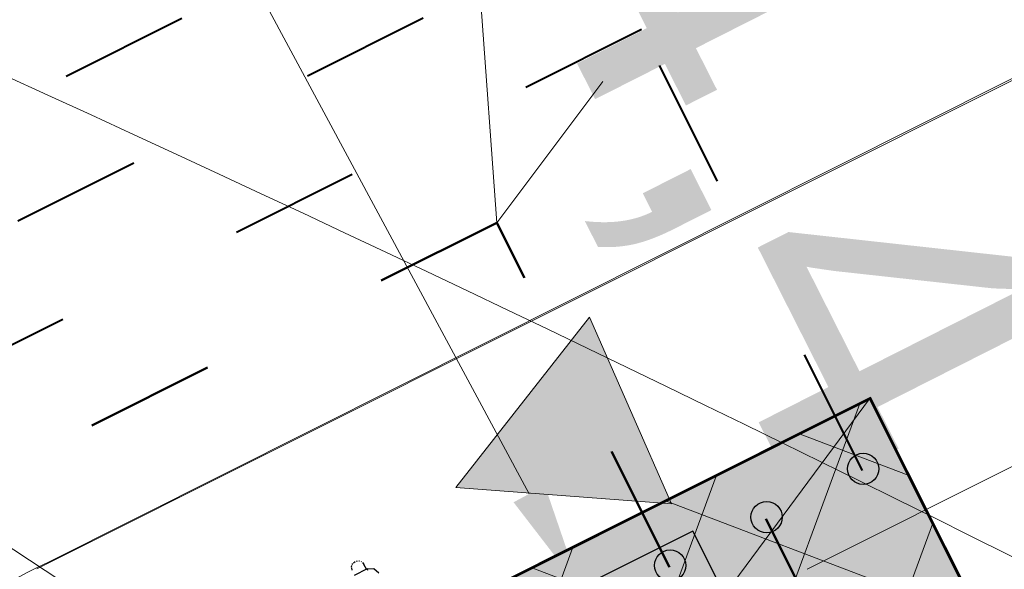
# Model space of a CAD drawing. Header units: metres. Extents: x 7472034 to 8440138, y 5890133 to 5961460.
# Tile 20 of 103: x 8439496.07 to 8439498.35, y 5890390.47 to 5890391.74. Entities that reach past the tile are written whole.
import ezdxf
from ezdxf import colors
from ezdxf.entities.mleader import LeaderData, LeaderLine
from ezdxf.math import Vec2, Vec3

# ---------------------------------------------------------------- set-up
doc = ezdxf.new("R2010")
doc.units = ezdxf.units.M
doc.header["$MEASUREMENT"] = 0
for name, pattern in [('$0$L218_500', [1, 0.5, -0.5]), ('ACAD_ISO03W100', [30, 12, -18]), ('CENTER', [2, 1.25, -0.25, 0.25, -0.25]), ('DASHDOTX2', [2, 1, -0.5, 0, -0.5])]:
    doc.linetypes.add(name, pattern=pattern)
doc.layers.get('0').update_dxf_attribs({"linetype": 'CONTINUOUS', "lineweight": 5})
for name, color, linetype, lineweight in [('### rzędne', 172, 'CONTINUOUS', 5), ('___DR.warstwice', 7, 'CONTINUOUS', 5), ('_a_widok', 7, 'CONTINUOUS', 5), ('_IS.BLOK.T', 7, 'CONTINUOUS', 5), ('_T_95', 80, 'ACAD_ISO03W100', 50), ('_T_ON', 23, 'ACAD_ISO03W100', 40), ('_T_ON_V', 181, 'ACAD_ISO03W100', 50), ('_T_opisik.0', 16, 'CONTINUOUS', 20), ('_T_strefa_opis', 178, 'CONTINUOUS', 18), ('_T_zbiornik.opis', 190, 'CONTINUOUS', 13), ('a_opisy', 7, 'CONTINUOUS', 18), ('PALIWA', 1, 'CONTINUOUS', 20), ('T_kreska', 8, 'CONTINUOUS', 5), ('T_strefa-8', 20, 'ACAD_ISO03W100', 50), ('T_strefa-Z1', 140, 'CONTINUOUS', 35), ('ZAG-OBRYS013', 7, 'CONTINUOUS', 13)]:
    doc.layers.add(name, color=color, linetype=linetype, lineweight=lineweight)
doc.layers.add('2D - Ogólne', color=7, linetype='CONTINUOUS')
doc.layers.add('_IS_NO', color=11, linetype='CONTINUOUS', lineweight=20, plot=False)
doc.styles.add('ARIAL', font='arial.ttf')
doc.styles.add('RS', font='Romans.shx', dxfattribs={"width": 0.7})

# ---------------------------------------------------------------- blocks, each defined once
blk = doc.blocks.new('dystr.4.w')
for p, q in [((7365191.469070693, 6042785.818293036), (7365191.469070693, 6042785.852293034)), ((7365191.465323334, 6042785.818293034), (7365191.469070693, 6042785.818293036)), ((7365191.469070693, 6042785.820293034), (7365191.481815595, 6042785.820293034))]:
    blk.add_line(p, q)
for points in [[(7365191.481815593, 6042785.850293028), (7365191.487077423, 6042785.849336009)], [(7365191.481815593, 6042785.850293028), (7365191.487077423, 6042785.849336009)], [(7365191.481815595, 6042785.850293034), (7365191.487077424, 6042785.849336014)], [(7365191.488605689, 6042785.848661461), (7365191.491718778, 6042785.846542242)], [(7365191.493352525, 6042785.844852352), (7365191.495039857, 6042785.842324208)], [(7365191.496040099, 6042785.839970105), (7365191.496786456, 6042785.835293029)], [(7365191.469070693, 6042785.818293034), (7365191.463223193, 6042785.804150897), (7365191.449106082, 6042785.798293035)], [(7365191.487077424, 6042785.82125005), (7365191.481815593, 6042785.820293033)], [(7365191.487077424, 6042785.82125005), (7365191.481815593, 6042785.820293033)], [(7365191.487077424, 6042785.821250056), (7365191.481815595, 6042785.820293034)], [(7365191.490779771, 6042785.823279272), (7365191.489809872, 6042785.822610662)], [(7365191.494532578, 6042785.82737797), (7365191.493220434, 6042785.825575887)], [(7365191.496518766, 6042785.83246914), (7365191.495858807, 6042785.830094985)]]:
    blk.add_lwpolyline(points)
at = {"ltscale": 0.1}
blk.add_lwpolyline([(7365190.721847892, 6042784.597326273), (7365191.301847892, 6042784.597326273), (7365191.301847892, 6042785.744326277), (7365190.721847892, 6042785.744326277)], close=True, dxfattribs=at)
at = {"elevation": -3.980247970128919e-07}
blk.add_lwpolyline([(7365190.814347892, 6042785.684326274), (7365190.814362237, 6042785.104326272), (7365191.209362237, 6042785.104326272), (7365191.209347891, 6042785.684326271)], close=True, dxfattribs=at)
at = {"ltscale": 0.1}
for centre in [(7365191.161847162, 6042785.186982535, -3.980339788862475e-07), (7365191.161847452, 6042784.936982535, -3.980339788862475e-07), (7365191.161847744, 6042784.686982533, -3.980339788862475e-07)]:
    blk.add_circle(centre, 0.03627629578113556, dxfattribs=at)
blk = doc.blocks.new('A$C7D7B3C0A')
at = {"layer": '2D - Ogólne', "linetype": 'DASHDOTX2', "lineweight": 5, "ltscale": 0.6}
blk.add_line((3.600000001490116, -2.980232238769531e-08), (3.600000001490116, 9.999999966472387), dxfattribs=at)
at = {"layer": '2D - Ogólne', "lineweight": 5}
for p, q in [((2.80005968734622, 2.304019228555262), (2.799999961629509, 8.899987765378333)), ((2.80005968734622, 2.304019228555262), (2.799999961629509, 8.899987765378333)), ((2.80005968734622, 2.304019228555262), (2.799999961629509, 8.899987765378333)), ((2.80005968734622, 2.304019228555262), (2.799999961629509, 8.899987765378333)), ((2.80005968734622, 2.304019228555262), (2.799999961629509, 8.899987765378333)), ((2.80005968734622, 2.304019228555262), (2.799999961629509, 8.899987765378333)), ((2.80005968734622, 2.304019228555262), (2.799999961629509, 8.899987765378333)), ((2.80005968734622, 2.304019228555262), (2.799999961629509, 8.899987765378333)), ((2.80005968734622, 2.304019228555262), (2.799999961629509, 8.899987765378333)), ((2.80005968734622, 2.304019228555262), (2.799999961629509, 8.899987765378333)), ((2.80005968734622, 2.304019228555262), (2.799999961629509, 8.899987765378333)), ((3.310000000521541, 4.209470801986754), (3.890000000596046, 3.062470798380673))]:
    blk.add_line(p, q, dxfattribs=at)
at = {"layer": '2D - Ogólne', "lineweight": 5, "rotation": 180.0000000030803}
blk.add_blockref('dystr.4.w', (7365194.611523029, 6042788.807193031), dxfattribs=at)
blk = doc.blocks.new('23123')
at = {"layer": 'a_opisy', "linetype": '$0$L218_500'}
blk.add_hatch(color=250, dxfattribs=at).paths.add_polyline_path([(8443019.232991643, 5888878.045012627), (8443018.761079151, 5888878.045012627), (8443018.28916666, 5888878.045012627), (8443018.761079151, 5888877.16129482)])
at = {"layer": 'a_opisy', "color": 250, "linetype": 'CENTER'}
for points in [[(8443018.28916666, 5888878.045012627), (8443018.761079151, 5888878.045012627)], [(8443019.232991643, 5888878.045012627), (8443018.761079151, 5888877.16129482), (8443018.28916666, 5888878.045012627)], [(8443018.28916666, 5888878.045012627), (8443018.761079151, 5888877.16129482), (8443019.232991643, 5888878.045012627)], [(8443019.232991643, 5888878.045012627), (8443018.761079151, 5888878.045012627)]]:
    blk.add_lwpolyline(points, dxfattribs=at)
blk = doc.blocks.new('A$C2C426404')
at = {"layer": '_IS_NO', "ltscale": 0.1}
for points, knots in [([(81.48853297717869, 15.975331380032), (78.87586907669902, 16.84686399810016), (76.26450027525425, 17.78992713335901), (72.03847445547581, 21.67736706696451), (65.0990158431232, 30.09408769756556), (58.79946133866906, 33.34467344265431), (58.26247850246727, 34.11525447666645)], [0, 0, 0, 0, 1.278992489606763, 7.78914044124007, 15.74750070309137, 27.64022902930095, 27.64022902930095, 27.64022902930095, 27.64022902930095]), ([(55.69703794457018, 26.44192530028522, 8.07171421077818e-08), (60.47702913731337, 24.37489471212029, 4.118097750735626e-07), (65.41527824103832, 21.38608461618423, 8.932878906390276e-07), (68.42167646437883, 18.98607052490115, -1.681326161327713e-07), (71.60992970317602, 12.73766223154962), (75.29265419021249, 11.98629271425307, 1.662301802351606e-08), (79.75433884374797, 11.20084950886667)], [13.0881689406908, 13.0881689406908, 13.0881689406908, 13.0881689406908, 21.71831455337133, 28.5577747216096, 34.1003045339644, 40.71973107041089, 40.71973107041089, 40.71973107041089, 40.71973107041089])]:
    blk.add_open_spline(points, degree=3, knots=knots, dxfattribs=at)
at = {"layer": '_IS_NO'}
for points, knots in [([(50.6228041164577, 30.56321178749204, 1.829566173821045e-06), (53.11749188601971, 30.21319374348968), (56.38514522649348, 30.67444155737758), (60.99540497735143, 30.04553546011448), (68.19327101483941, 22.54355850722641, -2.469325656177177e-08), (70.8769634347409, 19.46133922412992, 5.150448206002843e-09), (74.71212187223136, 14.31917844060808, -1.219795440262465e-09), (78.88802252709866, 13.86142715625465), (82.75564656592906, 12.70757211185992)], [0, 0, 0, 0, 7.578698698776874, 9.67195365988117, 16.27655537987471, 24.33370670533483, 30.35915105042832, 36.79354326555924, 36.79354326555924, 36.79354326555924, 36.79354326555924]), ([(34.69758252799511, 26.62029764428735, 1.829566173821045e-06), (40.87218305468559, 26.41112569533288, 1.667744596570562e-06), (49.61345895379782, 24.40192037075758), (56.18036241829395, 20.44034491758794, -1.622211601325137e-07), (58.82988067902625, 19.20467422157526, -1.627363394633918e-07), (59.09417402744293, 19.08442812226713, -1.62117903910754e-07)], [0, 0, 0, 0, 10.98030812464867, 19.58301366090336, 20.55410556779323, 20.55410556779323, 20.55410556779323, 20.55410556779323])]:
    blk.add_open_spline(points, degree=3, knots=knots, dxfattribs=at)
at = {"layer": '### rzędne', "color": 0, "linetype": '$0$L218_500', "lineweight": 25, "xscale": 0.5, "yscale": 0.5, "zscale": 0.5, "rotation": 293.7967572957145}
blk.add_blockref('23123', (-4397403.09614701, 2674570.139603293), dxfattribs=at)
at = {"layer": '### rzędne', "color": 0, "linetype": 'CENTER', "lineweight": 25, "insert": (58.600496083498, 27.57498722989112, 3.980339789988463e-07), "char_height": 0.7999999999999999, "attachment_point": 1, "rotation": 296.84117764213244, "style": 'ARIAL'}
blk.add_mtext('134,4', dxfattribs=at)
blk = doc.blocks.new('JPII.T.0')
at = {"layer": 'T_kreska'}
h = blk.add_hatch(dxfattribs=at)
h.set_pattern_fill('ANSI37', color=256, scale=0.08, angle=114.5436678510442, style=0)
h.set_pattern_definition([(159.5436678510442, (106824.5859573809, -81248.6017644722), (-0.08877132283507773, -0.2379824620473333), []), (249.5436678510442, (106824.5859573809, -81248.6017644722), (0.2379824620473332, -0.08877132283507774), [])])
h.paths.add_polyline_path([(7471995.309602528, 5961434.747989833), (7471993.633076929, 5961433.908414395), (7471993.892785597, 5961433.389809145), (7471995.569311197, 5961434.229384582)])
at = {"layer": '_T_95', "ltscale": 0.025}
blk.add_lwpolyline([(7471994.845051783, 5961434.358776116), (7471994.445302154, 5961435.157007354), (7471985.378018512, 5961430.616163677), (7471985.664116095, 5961430.060974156)], dxfattribs=at)
at = {"layer": '_T_ON', "ltscale": 0.025}
for points in [[(7471997.284913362, 5961435.202342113), (7471996.397862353, 5961436.973630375), (7471987.747191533, 5961432.64142401), (7471988.486360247, 5961431.163566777)], [(7471997.061376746, 5961435.090398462), (7471996.286272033, 5961436.638149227), (7471988.024339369, 5961432.500620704), (7471988.6025498, 5961431.344575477)], [(7471995.29212325, 5961434.582666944), (7471994.780428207, 5961435.604433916), (7471988.30380307, 5961432.360977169), (7471988.817304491, 5961431.334307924)]]:
    blk.add_lwpolyline(points, dxfattribs=at)
at = {"layer": '_T_ON_V', "ltscale": 0.025}
blk.add_lwpolyline([(7471995.068588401, 5961434.470719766), (7471997.129863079, 5961430.354708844), (7471987.89576505, 5961425.730325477), (7471988.129381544, 5961425.276978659)], dxfattribs=at)
at = {"layer": '_T_strefa_opis'}
blk.add_line((7471984.892536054, 5961439.94185495), (7471994.024388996, 5961433.939924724), dxfattribs=at)
at = {"layer": 'T_strefa-8', "ltscale": 0.05, "flags": 128}
blk.add_lwpolyline([(7472004.333254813, 5961420.656077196), (7472005.221839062, 5961421.104309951, 0.4132234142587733), (7472008.773657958, 5961431.825863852), (7472008.54997881, 5961432.273043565, 0.414350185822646), (7471997.81294429, 5961435.847367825), (7471996.918634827, 5961435.399512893, 0.4169632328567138), (7471993.381558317, 5961424.597218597), (7471993.610962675, 5961424.149661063, 0.4123217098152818)], format="xyb", close=True, dxfattribs=at)
at = {"layer": 'T_strefa-Z1'}
blk.add_lwpolyline([(7471993.892785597, 5961433.389809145), (7471995.569311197, 5961434.229384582), (7471995.309602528, 5961434.747989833), (7471993.633076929, 5961433.908414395)], close=True, dxfattribs=at)
at = {"layer": '_T_opisik.0'}
ml = blk.add_multileader_mtext('Standard', dxfattribs=at)
ml.set_content('SEC-X 48/60', color=256, style='RS')
ml.set_leader_properties()
ml.build(insert=Vec2(0, 0))
ml.multileader.update_dxf_attribs({"text_right_attachment_type": 6, "dogleg_length": 0.2, "arrow_head_size": 0.15})
ctx = ml.context
ctx.base_point, ctx.char_height, ctx.arrow_head_size, ctx.landing_gap_size, ctx.plane_origin = Vec3(7471994.118865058, 5961442.353748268), 0.5, 0.15, 0.1, Vec3(7471971.384553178, 5961445.464768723)
ctx.right_attachment, ctx.text_align_type = 6, 1
notes = []
notes.append((ctx, [(0, (1, 1, 0), (7471993.918865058, 5961442.353748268), (1, 0), 0.2, [(2, [(7471994.780428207, 5961435.604433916), (7471994.445302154, 5961435.157007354)], 0, [])])]))
ctx.mtext.insert, ctx.mtext.width, ctx.mtext.alignment, ctx.mtext.flow_direction = Vec3(7471996.077198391, 5961442.687081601), 6.691004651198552, 2, 5
at = {"layer": '_T_zbiornik.opis'}
ml = blk.add_multileader_mtext('Standard', dxfattribs=at)
ml.set_content('\\A1;NR2', color=256, style='RS')
ml.set_leader_properties()
ml.build(insert=Vec2(0, 0))
ml.multileader.update_dxf_attribs({"text_left_attachment_type": 2, "text_right_attachment_type": 2, "dogleg_length": 0.2, "arrow_head_size": 0.25})
ctx = ml.context
ctx.base_point, ctx.char_height, ctx.arrow_head_size, ctx.landing_gap_size, ctx.plane_origin = Vec3(7471992.084377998, 5961436.021074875), 0.5, 0.25, 0.25, Vec3(7472010.110444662, 5961436.461538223)
ctx.left_attachment, ctx.right_attachment = 2, 2
notes.append((ctx, [(1, (1, 1, 0), (7471993.717711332, 5961436.021074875), (-1, 0), 0.2, [(0, [(7471994.638383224, 5961434.308412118)], 0, [])])]))
ctx.mtext.insert, ctx.mtext.width, ctx.mtext.flow_direction = Vec3(7471992.334377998, 5961436.271074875), 1.135594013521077, 5
for ctx, leaders in notes:
    for number, flags, end, landing, length, lines in leaders:
        leader = LeaderData()
        leader.index, (leader.has_last_leader_line, leader.has_dogleg_vector, leader.attachment_direction) = number, flags
        leader.last_leader_point, leader.dogleg_vector, leader.dogleg_length = Vec3(end), Vec3(landing), length
        for number, points, colour, breaks in lines:
            line = LeaderLine()
            line.index, line.vertices, line.color, line.breaks = number, Vec3.list(points), colors.encode_raw_color(colour), breaks
            leader.lines.append(line)
        ctx.leaders.append(leader)

msp = doc.modelspace()

# ---------------------------------------------------------------- hatches: boundary and pattern name
at = {"layer": 'PALIWA'}
h = msp.add_hatch(color=256, dxfattribs=at)
h.dxf.hatch_style = 1
h.paths.add_polyline_path([(8439496.360762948, 5890390.028209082), (8439498.037288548, 5890390.867784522), (8439498.296997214, 5890390.349179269), (8439496.620471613, 5890389.509603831)])

# ---------------------------------------------------------------- linework, layer by layer
at = {"layer": '_a_widok', "flags": 128}
msp.add_lwpolyline([(8439502.714529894, 5890392.001628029), (8439496.8453327, 5890389.062367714, -1.048626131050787), (8439496.132114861, 5890390.486541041), (8439501.996413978, 5890393.431421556, -1)], format="xyb", close=True, dxfattribs=at)

# ---------------------------------------------------------------- block references
at = {"layer": '___DR.warstwice', "color": 0, "linetype": 'Continuous', "ltscale": 0.2}
msp.add_blockref('A$C2C426404', (8439438.733810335, 5890365.88383195), dxfattribs=at)
at = {"layer": '_IS.BLOK.T'}
msp.add_blockref('JPII.T.0', (967502.7259393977, -71043.88350130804), dxfattribs=at)
at = {"layer": 'ZAG-OBRYS013', "linetype": 'Continuous', "rotation": 296.6009277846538}
msp.add_blockref('A$C7D7B3C0A', (8439492.791081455, 5890391.94319219), dxfattribs=at)

doc.saveas('drawing.dxf')
